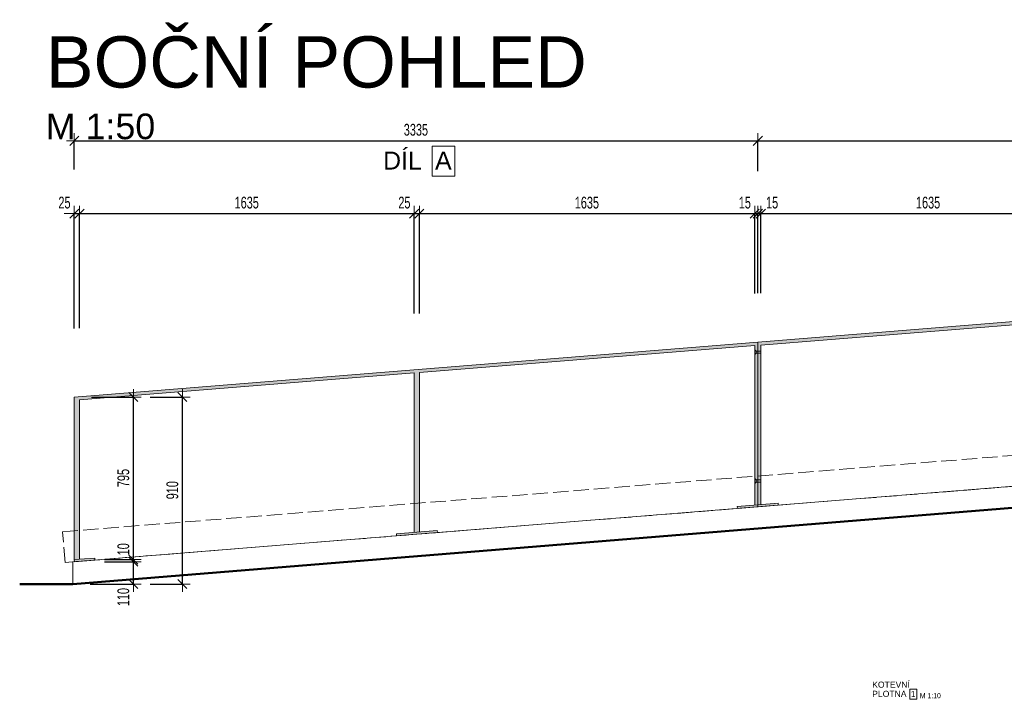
# Model space of a CAD drawing. Header units: millimetres. Extents: x -27650 to 9270, y -105989 to -87594.
# Tile 9 of 15: x -1809 to 2995, y -90907 to -87594. Entities that reach past the tile are written whole.
import ezdxf

# ---------------------------------------------------------------- set-up
doc = ezdxf.new("R2010")
doc.units = ezdxf.units.MM
doc.header["$PDMODE"] = 65
doc.linetypes.add('Carkovana 2x_1', pattern=[100, 75, -25])
doc.linetypes.add('Cerchovana_1', pattern=[125, 75, -25, 0, -25])
doc.layers.add('XR$1$(Z17) - ZÁBRADLÍ OPĚRNÁ ZEĎ - CELEK 1_50_1', color=7, linetype='Continuous', lineweight=25)
doc.layers.add('XR$3$(Z17) - KOTVENÍ 1_5_1', color=7, linetype='Continuous', lineweight=25)
doc.styles.add('ARIAL', font='ARIAL.TTF')
doc.styles.add('ARIALNARROW', font='ARIALN.TTF')
doc.dimstyles.new('DIMSTYLE_2', dxfattribs={"dimtxt": 57.25, "dimasz": 75, "dimexe": 0, "dimexo": 0, "dimgap": 28.625, "dimtad": 2, "dimdec": 0, "dimrnd": 5, "dimzin": 12, "dimdsep": 46, "dimtxsty": 'ARIALNARROW', "dimblk1": 'ALL_ML_STRICH', "dimblk2": 'ALL_ML_STRICH', "dimsah": 1, "dimcen": 0, "dimclrd": 6, "dimclre": 6, "dimclrt": 6, "dimadec": 0, "dimazin": 0, "dimtfac": 1, "dimtdec": 0, "dimtix": 1, "dimtmove": 2, "dimatfit": 3, "dimfxl": 0, "dimtvp": 1.2, "dimtzin": 0, "dimlwd": 0, "dimlwe": 13, "dimarcsym": 0})
doc.dimstyles.new('DIMSTYLE_3', dxfattribs={"dimtxt": 57.25, "dimasz": 75, "dimexe": 0, "dimexo": 0, "dimgap": 28.625, "dimtad": 2, "dimdec": 0, "dimrnd": 5, "dimzin": 12, "dimdsep": 46, "dimtxsty": 'ARIALNARROW', "dimblk1": 'ALL_ML_STRICH', "dimblk2": 'ALL_ML_STRICH', "dimsah": 1, "dimcen": 0, "dimclrd": 6, "dimclre": 6, "dimclrt": 6, "dimadec": 0, "dimazin": 0, "dimtfac": 1, "dimtdec": 0, "dimtix": 1, "dimtmove": 2, "dimatfit": 3, "dimfxl": 0, "dimtzin": 0, "dimlwd": 0, "dimlwe": 13, "dimarcsym": 0})
doc.dimstyles.new('DIMSTYLE_4', dxfattribs={"dimtxt": 57.25, "dimasz": 75, "dimexe": 0, "dimexo": 0, "dimgap": 28.625, "dimtad": 2, "dimdec": 0, "dimrnd": 5, "dimzin": 12, "dimdsep": 46, "dimtxsty": 'ARIALNARROW', "dimblk1": 'ALL_ML_STRICH', "dimblk2": 'ALL_ML_STRICH', "dimsah": 1, "dimcen": 0, "dimclrd": 6, "dimclre": 6, "dimclrt": 6, "dimadec": 0, "dimazin": 0, "dimtfac": 1, "dimtdec": 0, "dimtix": 1, "dimtmove": 2, "dimatfit": 3, "dimfxl": 0, "dimtvp": 1.2, "dimtzin": 0, "dimlwd": 0, "dimlwe": 13, "dimarcsym": 0})
doc.dimstyles.new('DIMSTYLE_5', dxfattribs={"dimtxt": 57.25, "dimasz": 75, "dimexe": 0, "dimexo": 0, "dimgap": 28.625, "dimtad": 2, "dimdec": 0, "dimrnd": 5, "dimzin": 12, "dimdsep": 46, "dimtxsty": 'ARIALNARROW', "dimblk1": 'ALL_ML_STRICH', "dimblk2": 'ALL_ML_STRICH', "dimsah": 1, "dimcen": 0, "dimclrd": 6, "dimclre": 6, "dimclrt": 6, "dimadec": 0, "dimazin": 0, "dimtfac": 1, "dimtdec": 0, "dimtix": 1, "dimtmove": 2, "dimatfit": 3, "dimfxl": 0, "dimtzin": 0, "dimlwd": 0, "dimlwe": 13, "dimarcsym": 0})

# ---------------------------------------------------------------- blocks, each defined once
blk = doc.blocks.new('KOMPLEXNÍ OBJEKT_1')
at = {"layer": 'XR$1$(Z17) - ZÁBRADLÍ OPĚRNÁ ZEĎ - CELEK 1_50_1', "color": 5, "linetype": 'Continuous', "lineweight": 13}
for p, q in [((1791.8, -89959.2), (1692.1, -89967.2)), ((1792.6, -89969.2), (1791.8, -89959.2)), ((1692.1, -89967.2), (1692.9, -89977.2)), ((1692.9, -89977.2), (1792.6, -89969.2))]:
    blk.add_line(p, q, dxfattribs=at)
blk = doc.blocks.new('KOMPLEXNÍ OBJEKT_2')
at = {"layer": 'XR$1$(Z17) - ZÁBRADLÍ OPĚRNÁ ZEĎ - CELEK 1_50_1', "color": 5, "linetype": 'Continuous', "lineweight": 13}
for p, q in [((-1442.4, -90218.6), (-1542.1, -90226.6)), ((-1542.1, -90226.6), (-1541.3, -90236.6)), ((-1541.3, -90236.6), (-1441.6, -90228.6)), ((-1441.6, -90228.6), (-1442.4, -90218.6))]:
    blk.add_line(p, q, dxfattribs=at)
blk = doc.blocks.new('KOMPLEXNÍ OBJEKT_0')
at = {"layer": 'XR$1$(Z17) - ZÁBRADLÍ OPĚRNÁ ZEĎ - CELEK 1_50_1', "color": 5, "linetype": 'Continuous', "lineweight": 13}
for p, q in [((-1542.1, -89433.7), (1791.8, -89166.3)), ((141.1, -89313.8), (1776.8, -89182.6)), ((1776.8, -89182.2), (1776.8, -89960.4)), ((1791.8, -89959.2), (1791.8, -89166.3)), ((-1517.1, -89446.8), (116.1, -89315.8)), ((116.1, -89315.8), (116.1, -90092.6)), ((141.1, -90092.6), (141.1, -89313.8)), ((-1542.1, -90226.6), (-1542.1, -89433.7)), ((-1517.1, -89446.8), (-1517.1, -90224.6)), ((228.3, -90084.6), (28.9, -90100.6)), ((28.9, -90100.6), (29.7, -90110.6)), ((29.7, -90110.6), (229.1, -90094.6)), ((229.1, -90094.6), (228.3, -90084.6))]:
    blk.add_line(p, q, dxfattribs=at)
for name in ['KOMPLEXNÍ OBJEKT_1', 'KOMPLEXNÍ OBJEKT_2']:
    blk.add_blockref(name, (0, 0), dxfattribs=at)
blk = doc.blocks.new('KOMPLEXNÍ OBJEKT_4')
at = {"layer": 'XR$1$(Z17) - ZÁBRADLÍ OPĚRNÁ ZEĎ - CELEK 1_50_1', "color": 5, "linetype": 'Continuous', "lineweight": 13}
for p, q in [((5115.6, -89692.6), (5015.9, -89700.6)), ((5015.9, -89700.6), (5016.7, -89710.5)), ((5016.7, -89710.5), (5116.4, -89702.6)), ((5116.4, -89702.6), (5115.6, -89692.6))]:
    blk.add_line(p, q, dxfattribs=at)
blk = doc.blocks.new('KOMPLEXNÍ OBJEKT_5')
at = {"layer": 'XR$1$(Z17) - ZÁBRADLÍ OPĚRNÁ ZEĎ - CELEK 1_50_1', "color": 5, "linetype": 'Continuous', "lineweight": 13}
for p, q in [((1891.5, -89951.2), (1791.8, -89959.2)), ((1791.8, -89959.2), (1792.6, -89969.1)), ((1792.6, -89969.1), (1892.2, -89961.1)), ((1892.2, -89961.1), (1891.5, -89951.2))]:
    blk.add_line(p, q, dxfattribs=at)
blk = doc.blocks.new('KOMPLEXNÍ OBJEKT_3')
at = {"layer": 'XR$1$(Z17) - ZÁBRADLÍ OPĚRNÁ ZEĎ - CELEK 1_50_1', "color": 5, "linetype": 'Continuous', "lineweight": 13}
for p, q in [((1791.8, -89166.3), (5115.6, -88899.7)), ((5115.6, -89692.6), (5115.6, -88899.7)), ((3464.9, -89047.2), (5100.6, -88915.9)), ((5100.6, -88915.5), (5100.6, -89693.8)), ((1806.8, -89180.2), (3439.9, -89049.2)), ((3439.9, -89049.2), (3439.9, -89826)), ((3464.9, -89826), (3464.9, -89047.2)), ((1791.8, -89959.2), (1791.8, -89166.3)), ((1806.8, -89180.2), (1806.8, -89958)), ((3552.1, -89818), (3352.8, -89834)), ((3552.9, -89827.9), (3552.1, -89818)), ((3352.8, -89834), (3353.6, -89843.9)), ((3353.6, -89843.9), (3552.9, -89827.9))]:
    blk.add_line(p, q, dxfattribs=at)
for name in ['KOMPLEXNÍ OBJEKT_4', 'KOMPLEXNÍ OBJEKT_5']:
    blk.add_blockref(name, (0, 0), dxfattribs=at)
blk = doc.blocks.new('ALL_ML_STRICH')
at = {"color": 0, "linetype": 'ByBlock', "lineweight": -2}
for p, q in [((-1, 0), (0.5, 0)), ((-0.3, -0.3), (0.3, 0.3)), ((0, -0.5), (0, 0.5))]:
    blk.add_line(p, q, dxfattribs=at)
blk = doc.blocks.new('*D13')
at = {"layer": 'DEFPOINTS', "color": 6, "linetype": 'Continuous', "lineweight": 13}
for p in [(-1542.1, -88539.9), (-1542.1, -89433.7), (-1517.1, -89446.8)]:
    blk.add_point(p, dxfattribs=at)
at = {"layer": 'XR$1$(Z17) - ZÁBRADLÍ OPĚRNÁ ZEĎ - CELEK 1_50_1', "color": 6, "linetype": 'Continuous', "lineweight": -2}
for p, q in [((-1542.1, -89100), (-1542.1, -88539.9)), ((-1542.1, -88539.9), (-1517.1, -88539.9)), ((-1517.1, -89098.7), (-1517.1, -88539.9))]:
    blk.add_line(p, q, dxfattribs=at)
at = {"layer": 'XR$1$(Z17) - ZÁBRADLÍ OPĚRNÁ ZEĎ - CELEK 1_50_1', "color": 6, "linetype": 'Continuous', "lineweight": 13, "xscale": 75, "yscale": 75, "zscale": 75}
blk.add_blockref('ALL_ML_STRICH', (-1517.1, -88539.9), dxfattribs=at)
at = {"layer": 'XR$1$(Z17) - ZÁBRADLÍ OPĚRNÁ ZEĎ - CELEK 1_50_1', "color": 6, "linetype": 'Continuous', "lineweight": 13, "xscale": 75, "yscale": 75, "zscale": 75, "rotation": 180}
blk.add_blockref('ALL_ML_STRICH', (-1542.1, -88539.9), dxfattribs=at)
at = {"layer": 'XR$1$(Z17) - ZÁBRADLÍ OPĚRNÁ ZEĎ - CELEK 1_50_1', "color": 6, "linetype": 'Continuous', "lineweight": 13, "insert": (-1590.1, -88486.3), "char_height": 57.25, "width": 92.909, "attachment_point": 5, "style": 'ARIALNARROW'}
blk.add_mtext('\\W0.81;\\A1;{25}', dxfattribs=at)
blk = doc.blocks.new('*D14')
at = {"layer": 'DEFPOINTS', "color": 6, "linetype": 'Continuous', "lineweight": 13}
for p in [(-1517.1, -88539.9), (116.1, -89315.4), (-1517.1, -89446.8)]:
    blk.add_point(p, dxfattribs=at)
at = {"layer": 'XR$1$(Z17) - ZÁBRADLÍ OPĚRNÁ ZEĎ - CELEK 1_50_1', "color": 6, "linetype": 'Continuous', "lineweight": -2}
for p, q in [((-1517.1, -89098.7), (-1517.1, -88539.9)), ((-1517.1, -88539.9), (116.1, -88539.9)), ((116.1, -89027), (116.1, -88539.9))]:
    blk.add_line(p, q, dxfattribs=at)
at = {"layer": 'XR$1$(Z17) - ZÁBRADLÍ OPĚRNÁ ZEĎ - CELEK 1_50_1', "color": 6, "linetype": 'Continuous', "lineweight": 13, "xscale": 75, "yscale": 75, "zscale": 75, "rotation": 180}
blk.add_blockref('ALL_ML_STRICH', (-1517.1, -88539.9), dxfattribs=at)
at = {"layer": 'XR$1$(Z17) - ZÁBRADLÍ OPĚRNÁ ZEĎ - CELEK 1_50_1', "color": 6, "linetype": 'Continuous', "lineweight": 13, "xscale": 75, "yscale": 75, "zscale": 75}
blk.add_blockref('ALL_ML_STRICH', (116.1, -88539.9), dxfattribs=at)
at = {"layer": 'XR$1$(Z17) - ZÁBRADLÍ OPĚRNÁ ZEĎ - CELEK 1_50_1', "color": 6, "linetype": 'Continuous', "lineweight": 13, "insert": (-701.1, -88486.3), "char_height": 57.25, "width": 185.817, "attachment_point": 5, "style": 'ARIALNARROW'}
blk.add_mtext('\\W0.81;\\A1;{1635}', dxfattribs=at)
blk = doc.blocks.new('*D15')
at = {"layer": 'DEFPOINTS', "color": 6, "linetype": 'Continuous', "lineweight": 13}
for p in [(116.1, -88539.9), (116.1, -89315.4), (141.1, -89313.8)]:
    blk.add_point(p, dxfattribs=at)
at = {"layer": 'XR$1$(Z17) - ZÁBRADLÍ OPĚRNÁ ZEĎ - CELEK 1_50_1', "color": 6, "linetype": 'Continuous', "lineweight": -2}
for p, q in [((116.1, -89027), (116.1, -88539.9)), ((116.1, -88539.9), (141.1, -88539.9)), ((141.1, -89025.9), (141.1, -88539.9))]:
    blk.add_line(p, q, dxfattribs=at)
at = {"layer": 'XR$1$(Z17) - ZÁBRADLÍ OPĚRNÁ ZEĎ - CELEK 1_50_1', "color": 6, "linetype": 'Continuous', "lineweight": 13, "xscale": 75, "yscale": 75, "zscale": 75}
blk.add_blockref('ALL_ML_STRICH', (141.1, -88539.9), dxfattribs=at)
at = {"layer": 'XR$1$(Z17) - ZÁBRADLÍ OPĚRNÁ ZEĎ - CELEK 1_50_1', "color": 6, "linetype": 'Continuous', "lineweight": 13, "xscale": 75, "yscale": 75, "zscale": 75, "rotation": 180}
blk.add_blockref('ALL_ML_STRICH', (116.1, -88539.9), dxfattribs=at)
at = {"layer": 'XR$1$(Z17) - ZÁBRADLÍ OPĚRNÁ ZEĎ - CELEK 1_50_1', "color": 6, "linetype": 'Continuous', "lineweight": 13, "insert": (68.1, -88486.3), "char_height": 57.25, "width": 92.909, "attachment_point": 5, "style": 'ARIALNARROW'}
blk.add_mtext('\\W0.81;\\A1;{25}', dxfattribs=at)
blk = doc.blocks.new('*D16')
at = {"layer": 'DEFPOINTS', "color": 6, "linetype": 'Continuous', "lineweight": 13}
for p in [(141.1, -88539.9), (1776.8, -89182.2), (141.1, -89313.8)]:
    blk.add_point(p, dxfattribs=at)
at = {"layer": 'XR$1$(Z17) - ZÁBRADLÍ OPĚRNÁ ZEĎ - CELEK 1_50_1', "color": 6, "linetype": 'Continuous', "lineweight": -2}
for p, q in [((141.1, -89025.9), (141.1, -88539.9)), ((141.1, -88539.9), (1776.8, -88539.9)), ((1776.8, -88929.2), (1776.8, -88539.9))]:
    blk.add_line(p, q, dxfattribs=at)
at = {"layer": 'XR$1$(Z17) - ZÁBRADLÍ OPĚRNÁ ZEĎ - CELEK 1_50_1', "color": 6, "linetype": 'Continuous', "lineweight": 13, "xscale": 75, "yscale": 75, "zscale": 75, "rotation": 180}
blk.add_blockref('ALL_ML_STRICH', (141.1, -88539.9), dxfattribs=at)
at = {"layer": 'XR$1$(Z17) - ZÁBRADLÍ OPĚRNÁ ZEĎ - CELEK 1_50_1', "color": 6, "linetype": 'Continuous', "lineweight": 13, "xscale": 75, "yscale": 75, "zscale": 75}
blk.add_blockref('ALL_ML_STRICH', (1776.8, -88539.9), dxfattribs=at)
at = {"layer": 'XR$1$(Z17) - ZÁBRADLÍ OPĚRNÁ ZEĎ - CELEK 1_50_1', "color": 6, "linetype": 'Continuous', "lineweight": 13, "insert": (958.3, -88486.3), "char_height": 57.25, "width": 185.817, "attachment_point": 5, "style": 'ARIALNARROW'}
blk.add_mtext('\\W0.81;\\A1;{1635}', dxfattribs=at)
blk = doc.blocks.new('*D17')
at = {"layer": 'DEFPOINTS', "color": 6, "linetype": 'Continuous', "lineweight": 13}
for p in [(1776.8, -88539.9), (1776.8, -89182.2), (1791.8, -89166.3)]:
    blk.add_point(p, dxfattribs=at)
at = {"layer": 'XR$1$(Z17) - ZÁBRADLÍ OPĚRNÁ ZEĎ - CELEK 1_50_1', "color": 6, "linetype": 'Continuous', "lineweight": -2}
for p, q in [((1776.8, -88929.2), (1776.8, -88539.9)), ((1776.8, -88539.9), (1791.8, -88539.9)), ((1791.8, -88928.3), (1791.8, -88539.9))]:
    blk.add_line(p, q, dxfattribs=at)
at = {"layer": 'XR$1$(Z17) - ZÁBRADLÍ OPĚRNÁ ZEĎ - CELEK 1_50_1', "color": 6, "linetype": 'Continuous', "lineweight": 13, "xscale": 75, "yscale": 75, "zscale": 75}
blk.add_blockref('ALL_ML_STRICH', (1791.8, -88539.9), dxfattribs=at)
at = {"layer": 'XR$1$(Z17) - ZÁBRADLÍ OPĚRNÁ ZEĎ - CELEK 1_50_1', "color": 6, "linetype": 'Continuous', "lineweight": 13, "xscale": 75, "yscale": 75, "zscale": 75, "rotation": 180}
blk.add_blockref('ALL_ML_STRICH', (1776.8, -88539.9), dxfattribs=at)
at = {"layer": 'XR$1$(Z17) - ZÁBRADLÍ OPĚRNÁ ZEĎ - CELEK 1_50_1', "color": 6, "linetype": 'Continuous', "lineweight": 13, "insert": (1728.8, -88486.3), "char_height": 57.25, "width": 92.909, "attachment_point": 5, "style": 'ARIALNARROW'}
blk.add_mtext('\\W0.81;\\A1;{15}', dxfattribs=at)
blk = doc.blocks.new('*D18')
at = {"layer": 'DEFPOINTS', "color": 6, "linetype": 'Continuous', "lineweight": 13}
for p in [(1791.8, -88539.9), (1791.8, -89166.3), (1806.8, -89180.2)]:
    blk.add_point(p, dxfattribs=at)
at = {"layer": 'XR$1$(Z17) - ZÁBRADLÍ OPĚRNÁ ZEĎ - CELEK 1_50_1', "color": 6, "linetype": 'Continuous', "lineweight": -2}
for p, q in [((1791.8, -88928.3), (1791.8, -88539.9)), ((1791.8, -88539.9), (1806.8, -88539.9)), ((1806.8, -88927.5), (1806.8, -88539.9))]:
    blk.add_line(p, q, dxfattribs=at)
at = {"layer": 'XR$1$(Z17) - ZÁBRADLÍ OPĚRNÁ ZEĎ - CELEK 1_50_1', "color": 6, "linetype": 'Continuous', "lineweight": 13, "xscale": 75, "yscale": 75, "zscale": 75}
blk.add_blockref('ALL_ML_STRICH', (1806.8, -88539.9), dxfattribs=at)
at = {"layer": 'XR$1$(Z17) - ZÁBRADLÍ OPĚRNÁ ZEĎ - CELEK 1_50_1', "color": 6, "linetype": 'Continuous', "lineweight": 13, "xscale": 75, "yscale": 75, "zscale": 75, "rotation": 180}
blk.add_blockref('ALL_ML_STRICH', (1791.8, -88539.9), dxfattribs=at)
at = {"layer": 'XR$1$(Z17) - ZÁBRADLÍ OPĚRNÁ ZEĎ - CELEK 1_50_1', "color": 6, "linetype": 'Continuous', "lineweight": 13, "insert": (1861.8, -88486.3), "char_height": 57.25, "width": 92.909, "attachment_point": 5, "style": 'ARIALNARROW'}
blk.add_mtext('\\W0.81;\\A1;{15}', dxfattribs=at)
blk = doc.blocks.new('*D19')
at = {"layer": 'DEFPOINTS', "color": 6, "linetype": 'Continuous', "lineweight": 13}
for p in [(1806.8, -88539.9), (3439.9, -89049.2), (1806.8, -89180.2)]:
    blk.add_point(p, dxfattribs=at)
at = {"layer": 'XR$1$(Z17) - ZÁBRADLÍ OPĚRNÁ ZEĎ - CELEK 1_50_1', "color": 6, "linetype": 'Continuous', "lineweight": -2}
for p, q in [((1806.8, -88927.5), (1806.8, -88539.9)), ((1806.8, -88539.9), (3439.9, -88539.9)), ((3439.9, -88843.8), (3439.9, -88539.9))]:
    blk.add_line(p, q, dxfattribs=at)
at = {"layer": 'XR$1$(Z17) - ZÁBRADLÍ OPĚRNÁ ZEĎ - CELEK 1_50_1', "color": 6, "linetype": 'Continuous', "lineweight": 13, "xscale": 75, "yscale": 75, "zscale": 75, "rotation": 180}
blk.add_blockref('ALL_ML_STRICH', (1806.8, -88539.9), dxfattribs=at)
at = {"layer": 'XR$1$(Z17) - ZÁBRADLÍ OPĚRNÁ ZEĎ - CELEK 1_50_1', "color": 6, "linetype": 'Continuous', "lineweight": 13, "xscale": 75, "yscale": 75, "zscale": 75}
blk.add_blockref('ALL_ML_STRICH', (3439.9, -88539.9), dxfattribs=at)
at = {"layer": 'XR$1$(Z17) - ZÁBRADLÍ OPĚRNÁ ZEĎ - CELEK 1_50_1', "color": 6, "linetype": 'Continuous', "lineweight": 13, "insert": (2622.7, -88486.3), "char_height": 57.25, "width": 185.817, "attachment_point": 5, "style": 'ARIALNARROW'}
blk.add_mtext('\\W0.81;\\A1;{1635}', dxfattribs=at)
blk = doc.blocks.new('*D28')
at = {"layer": 'DEFPOINTS', "color": 6, "linetype": 'Continuous', "lineweight": 13}
for p in [(-1542.1, -88184.9), (1791.8, -89166.3), (-1542.1, -89433.7)]:
    blk.add_point(p, dxfattribs=at)
at = {"layer": 'XR$1$(Z17) - ZÁBRADLÍ OPĚRNÁ ZEĎ - CELEK 1_50_1', "color": 6, "linetype": 'Continuous', "lineweight": -2}
for p, q in [((-1542.1, -88324.2), (-1542.1, -88184.9)), ((-1542.1, -88184.9), (1791.8, -88184.9)), ((1791.8, -88333), (1791.8, -88184.9))]:
    blk.add_line(p, q, dxfattribs=at)
at = {"layer": 'XR$1$(Z17) - ZÁBRADLÍ OPĚRNÁ ZEĎ - CELEK 1_50_1', "color": 6, "linetype": 'Continuous', "lineweight": 13, "xscale": 75, "yscale": 75, "zscale": 75, "rotation": 180}
blk.add_blockref('ALL_ML_STRICH', (-1542.1, -88184.9), dxfattribs=at)
at = {"layer": 'XR$1$(Z17) - ZÁBRADLÍ OPĚRNÁ ZEĎ - CELEK 1_50_1', "color": 6, "linetype": 'Continuous', "lineweight": 13, "xscale": 75, "yscale": 75, "zscale": 75}
blk.add_blockref('ALL_ML_STRICH', (1791.8, -88184.9), dxfattribs=at)
at = {"layer": 'XR$1$(Z17) - ZÁBRADLÍ OPĚRNÁ ZEĎ - CELEK 1_50_1', "color": 6, "linetype": 'Continuous', "lineweight": 13, "insert": (124.2, -88131.3), "char_height": 57.25, "width": 185.817, "attachment_point": 5, "style": 'ARIALNARROW'}
blk.add_mtext('\\W0.81;\\A1;{3335}', dxfattribs=at)
blk = doc.blocks.new('*D29')
at = {"layer": 'DEFPOINTS', "color": 6, "linetype": 'Continuous', "lineweight": 13}
for p in [(1791.8, -88184.9), (5115.6, -88899.7), (1791.8, -89166.3)]:
    blk.add_point(p, dxfattribs=at)
at = {"layer": 'XR$1$(Z17) - ZÁBRADLÍ OPĚRNÁ ZEĎ - CELEK 1_50_1', "color": 6, "linetype": 'Continuous', "lineweight": -2}
for p, q in [((1791.8, -88333), (1791.8, -88184.9)), ((1791.8, -88184.9), (5115.6, -88184.9)), ((5115.6, -88333), (5115.6, -88184.9))]:
    blk.add_line(p, q, dxfattribs=at)
at = {"layer": 'XR$1$(Z17) - ZÁBRADLÍ OPĚRNÁ ZEĎ - CELEK 1_50_1', "color": 6, "linetype": 'Continuous', "lineweight": 13, "xscale": 75, "yscale": 75, "zscale": 75, "rotation": 180}
blk.add_blockref('ALL_ML_STRICH', (1791.8, -88184.9), dxfattribs=at)
at = {"layer": 'XR$1$(Z17) - ZÁBRADLÍ OPĚRNÁ ZEĎ - CELEK 1_50_1', "color": 6, "linetype": 'Continuous', "lineweight": 13, "xscale": 75, "yscale": 75, "zscale": 75}
blk.add_blockref('ALL_ML_STRICH', (5115.6, -88184.9), dxfattribs=at)
at = {"layer": 'XR$1$(Z17) - ZÁBRADLÍ OPĚRNÁ ZEĎ - CELEK 1_50_1', "color": 6, "linetype": 'Continuous', "lineweight": 13, "insert": (3453.1, -88131.3), "char_height": 57.25, "width": 185.817, "attachment_point": 5, "style": 'ARIALNARROW'}
blk.add_mtext('\\W0.81;\\A1;{3325}', dxfattribs=at)
blk = doc.blocks.new('*D31')
at = {"layer": 'DEFPOINTS', "color": 6, "linetype": 'Continuous', "lineweight": 13}
for p in [(-1541.3, -90236.6), (-1549.7, -90345.4), (-1254.2, -90345.4)]:
    blk.add_point(p, dxfattribs=at)
at = {"layer": 'XR$1$(Z17) - ZÁBRADLÍ OPĚRNÁ ZEĎ - CELEK 1_50_1', "color": 6, "linetype": 'Continuous', "lineweight": -2}
for p, q in [((-1394.2, -90236.6), (-1254.2, -90236.6)), ((-1254.2, -90345.4), (-1254.2, -90236.6)), ((-1464.7, -90345.4), (-1254.2, -90345.4))]:
    blk.add_line(p, q, dxfattribs=at)
at = {"layer": 'XR$1$(Z17) - ZÁBRADLÍ OPĚRNÁ ZEĎ - CELEK 1_50_1', "color": 6, "linetype": 'Continuous', "lineweight": 13, "xscale": 75, "yscale": 75, "zscale": 75}
for p, rotation in [((-1254.2, -90236.6), 90), ((-1254.2, -90345.4), 270)]:
    blk.add_blockref('ALL_ML_STRICH', p, dxfattribs=dict(at, rotation=rotation))
at = {"layer": 'XR$1$(Z17) - ZÁBRADLÍ OPĚRNÁ ZEĎ - CELEK 1_50_1', "color": 6, "linetype": 'Continuous', "lineweight": 13, "insert": (-1302.8, -90409.2), "char_height": 57.25, "width": 139.363, "attachment_point": 5, "rotation": 90, "style": 'ARIALNARROW'}
blk.add_mtext('\\W0.81;\\A1;{110}', dxfattribs=at)
blk = doc.blocks.new('*D32')
at = {"layer": 'DEFPOINTS', "color": 6, "linetype": 'Continuous', "lineweight": 13}
for p in [(-1542.1, -90226.6), (-1541.3, -90236.6), (-1254.2, -90236.6)]:
    blk.add_point(p, dxfattribs=at)
at = {"layer": 'XR$1$(Z17) - ZÁBRADLÍ OPĚRNÁ ZEĎ - CELEK 1_50_1', "color": 6, "linetype": 'Continuous', "lineweight": -2}
for p, q in [((-1394.2, -90226.6), (-1254.2, -90226.6)), ((-1394.2, -90236.6), (-1254.2, -90236.6)), ((-1254.2, -90236.6), (-1254.2, -90226.6))]:
    blk.add_line(p, q, dxfattribs=at)
at = {"layer": 'XR$1$(Z17) - ZÁBRADLÍ OPĚRNÁ ZEĎ - CELEK 1_50_1', "color": 6, "linetype": 'Continuous', "lineweight": 13, "xscale": 75, "yscale": 75, "zscale": 75}
for p, rotation in [((-1254.2, -90236.6), 270), ((-1254.2, -90226.6), 90)]:
    blk.add_blockref('ALL_ML_STRICH', p, dxfattribs=dict(at, rotation=rotation))
at = {"layer": 'XR$1$(Z17) - ZÁBRADLÍ OPĚRNÁ ZEĎ - CELEK 1_50_1', "color": 6, "linetype": 'Continuous', "lineweight": 13, "insert": (-1302.8, -90176.1), "char_height": 57.25, "width": 92.909, "attachment_point": 5, "rotation": 90, "style": 'ARIALNARROW'}
blk.add_mtext('\\W0.81;\\A1;{10}', dxfattribs=at)
blk = doc.blocks.new('*D33')
at = {"layer": 'DEFPOINTS', "color": 6, "linetype": 'Continuous', "lineweight": 13}
for p in [(-1542.1, -89433.7), (-1542.1, -90226.6), (-1254.2, -90226.6)]:
    blk.add_point(p, dxfattribs=at)
at = {"layer": 'XR$1$(Z17) - ZÁBRADLÍ OPĚRNÁ ZEĎ - CELEK 1_50_1', "color": 6, "linetype": 'Continuous', "lineweight": -2}
for p, q in [((-1458.3, -89433.7), (-1254.2, -89433.7)), ((-1254.2, -90226.6), (-1254.2, -89433.7)), ((-1394.2, -90226.6), (-1254.2, -90226.6))]:
    blk.add_line(p, q, dxfattribs=at)
at = {"layer": 'XR$1$(Z17) - ZÁBRADLÍ OPĚRNÁ ZEĎ - CELEK 1_50_1', "color": 6, "linetype": 'Continuous', "lineweight": 13, "xscale": 75, "yscale": 75, "zscale": 75}
for p, rotation in [((-1254.2, -89433.7), 90), ((-1254.2, -90226.6), 270)]:
    blk.add_blockref('ALL_ML_STRICH', p, dxfattribs=dict(at, rotation=rotation))
at = {"layer": 'XR$1$(Z17) - ZÁBRADLÍ OPĚRNÁ ZEĎ - CELEK 1_50_1', "color": 6, "linetype": 'Continuous', "lineweight": 13, "insert": (-1302.8, -89828.7), "char_height": 57.25, "width": 139.363, "attachment_point": 5, "rotation": 90, "style": 'ARIALNARROW'}
blk.add_mtext('\\W0.81;\\A1;{795}', dxfattribs=at)
blk = doc.blocks.new('*D34')
at = {"layer": 'DEFPOINTS', "color": 6, "linetype": 'Continuous', "lineweight": 13}
for p in [(-1542.1, -89433.7), (-1549.7, -90345.4), (-1015.2, -90345.4)]:
    blk.add_point(p, dxfattribs=at)
at = {"layer": 'XR$1$(Z17) - ZÁBRADLÍ OPĚRNÁ ZEĎ - CELEK 1_50_1', "color": 6, "linetype": 'Continuous', "lineweight": -2}
for p, q in [((-1172.5, -89433.7), (-1015.2, -89433.7)), ((-1015.2, -90345.4), (-1015.2, -89433.7)), ((-1172.5, -90345.4), (-1015.2, -90345.4))]:
    blk.add_line(p, q, dxfattribs=at)
at = {"layer": 'XR$1$(Z17) - ZÁBRADLÍ OPĚRNÁ ZEĎ - CELEK 1_50_1', "color": 6, "linetype": 'Continuous', "lineweight": 13, "xscale": 75, "yscale": 75, "zscale": 75}
for p, rotation in [((-1015.2, -89433.7), 90), ((-1015.2, -90345.4), 270)]:
    blk.add_blockref('ALL_ML_STRICH', p, dxfattribs=dict(at, rotation=rotation))
at = {"layer": 'XR$1$(Z17) - ZÁBRADLÍ OPĚRNÁ ZEĎ - CELEK 1_50_1', "color": 6, "linetype": 'Continuous', "lineweight": 13, "insert": (-1063.8, -89888.1), "char_height": 57.25, "width": 139.363, "attachment_point": 5, "rotation": 90, "style": 'ARIALNARROW'}
blk.add_mtext('\\W0.81;\\A1;{910}', dxfattribs=at)

msp = doc.modelspace()

# ---------------------------------------------------------------- hatches: boundary and pattern name
at = {"layer": 'XR$1$(Z17) - ZÁBRADLÍ OPĚRNÁ ZEĎ - CELEK 1_50_1', "linetype": 'Cerchovana_1', "lineweight": 13}
for points in [[(5016.7, -89710.5), (5116.4, -89702.6), (5115.6, -89692.6), (5115.6, -88899.7), (1791.8, -89166.3), (1791.8, -89959.2), (1792.6, -89969.1), (1882.2, -89961.9), (1881.5, -89952), (1806.8, -89958), (1806.8, -89180.2), (3439.9, -89049.2), (3439.9, -89827), (3352.8, -89834), (3353.6, -89843.9), (3552.9, -89827.9), (3552.1, -89818), (3464.9, -89825), (3464.9, -89047.2), (5100.6, -88915.9), (5100.6, -89693.8), (5015.9, -89700.6)], [(1692.9, -89977.2), (1792.6, -89969.2), (1791.8, -89959.2), (1791.8, -89166.3), (-1542.1, -89433.7), (-1542.1, -90226.6), (-1541.3, -90236.6), (-1441.6, -90228.6), (-1442.4, -90218.6), (-1517.1, -90224.6), (-1517.1, -89446.8), (116.1, -89315.8), (116.1, -90093.6), (28.9, -90100.6), (29.7, -90110.6), (229.1, -90094.6), (228.3, -90084.6), (141.1, -90091.6), (141.1, -89313.8), (1776.8, -89182.6), (1776.8, -89960.4), (1692.1, -89967.2)]]:
    msp.add_hatch(color=171, dxfattribs=at).paths.add_polyline_path(points)

# ---------------------------------------------------------------- linework, layer by layer
at = {"layer": 'XR$1$(Z17) - ZÁBRADLÍ OPĚRNÁ ZEĎ - CELEK 1_50_1', "color": 5, "linetype": 'Continuous', "lineweight": 13}
for p, q in [((1776.8, -89203), (1783.8, -89210)), ((1776.8, -89227.1), (1783.8, -89220)), ((1783.8, -89210), (1783.8, -89220)), ((1783.8, -89210), (1791.8, -89210)), ((1783.8, -89220), (1791.8, -89220)), ((1791.8, -89210), (1806.8, -89210)), ((1791.8, -89220), (1806.8, -89220)), ((1776.8, -89831.2), (1783.8, -89838.3)), ((1776.8, -89855.4), (1783.8, -89848.3)), ((1783.8, -89838.3), (1783.8, -89848.3)), ((1783.8, -89838.3), (1791.8, -89838.3)), ((1783.8, -89848.3), (1791.8, -89848.3)), ((1791.8, -89838.3), (1806.8, -89838.3)), ((1791.8, -89848.3), (1806.8, -89848.3))]:
    msp.add_line(p, q, dxfattribs=at)
at = {"layer": 'XR$1$(Z17) - ZÁBRADLÍ OPĚRNÁ ZEĎ - CELEK 1_50_1', "color": 8, "linetype": 'Carkovana 2x_1', "lineweight": 13}
for p, q in [((-1599, -90090.7), (8450.3, -89284.6)), ((8450.3, -89435.1), (-1587, -90240.3)), ((-1587, -90240.3), (-1599, -90090.7))]:
    msp.add_line(p, q, dxfattribs=at)
at = {"layer": 'XR$1$(Z17) - ZÁBRADLÍ OPĚRNÁ ZEĎ - CELEK 1_50_1', "color": 7, "linetype": 'Continuous', "lineweight": 13}
for p, q in [((8450.3, -89435.1), (-1549.7, -90237.3)), ((-1549.7, -90237.3), (-1549.7, -90345.4))]:
    msp.add_line(p, q, dxfattribs=at)
at = {"layer": 'XR$1$(Z17) - ZÁBRADLÍ OPĚRNÁ ZEĎ - CELEK 1_50_1', "color": 7, "linetype": 'Continuous', "lineweight": 50}
for q in [(8450.3, -89535.1), (-1808.6, -90345.4)]:
    msp.add_line((-1549.7, -90345.4), q, dxfattribs=at)
at = {"layer": 'XR$1$(Z17) - ZÁBRADLÍ OPĚRNÁ ZEĎ - CELEK 1_50_1', "color": 7, "linetype": 'Continuous', "lineweight": 13}
msp.add_lwpolyline([(203.2, -88356.8), (313.9, -88356.8), (313.9, -88210.9), (203.2, -88210.9), (203.2, -88356.8)], dxfattribs=at)
at = {"layer": 'XR$3$(Z17) - KOTVENÍ 1_5_1', "color": 7, "linetype": 'Continuous', "lineweight": 13}
msp.add_lwpolyline([(2534.5, -90907.4), (2567.8, -90907.4), (2567.8, -90857.4), (2534.5, -90857.4), (2534.5, -90907.4)], dxfattribs=at)

# ---------------------------------------------------------------- block references
at = {"layer": 'XR$1$(Z17) - ZÁBRADLÍ OPĚRNÁ ZEĎ - CELEK 1_50_1', "color": 5, "linetype": 'Continuous', "lineweight": 13}
for name in ['KOMPLEXNÍ OBJEKT_3', 'KOMPLEXNÍ OBJEKT_0']:
    msp.add_blockref(name, (0, 0), dxfattribs=at)

# ---------------------------------------------------------------- texts
at = {"layer": 'XR$1$(Z17) - ZÁBRADLÍ OPĚRNÁ ZEĎ - CELEK 1_50_1', "color": 7, "linetype": 'Continuous', "lineweight": 13, "insert": (-1681.2, -87675.2), "char_height": 250, "width": 2771.062, "attachment_point": 1, "line_spacing_factor": 0.903614, "style": 'ARIAL'}
msp.add_mtext('\\A1;{\\fArial|i0|b0;\\H250.000000;\\W1.000000;\\C7;BOČNÍ POHLED}\\P{\\fArial|i0|b0;\\H125.000000;\\W1.000000;\\C7;M 1:50}\\P', dxfattribs=at)
at = {"layer": 'XR$1$(Z17) - ZÁBRADLÍ OPĚRNÁ ZEĎ - CELEK 1_50_1', "color": 7, "linetype": 'Continuous', "lineweight": 13, "char_height": 87.5, "attachment_point": 7, "style": 'ARIAL'}
for s, insert, width in [('\\W0.99;DÍL ', (-35.6, -88324.7), 267.677), ('\\W0.99;A', (217.7, -88324.7), 124.674)]:
    msp.add_mtext(s, dxfattribs=dict(at, insert=insert, width=width))
at = {"layer": 'XR$3$(Z17) - KOTVENÍ 1_5_1', "color": 7, "linetype": 'Continuous', "lineweight": 13, "char_height": 30, "attachment_point": 7, "style": 'ARIAL'}
for s, insert, width in [('\\W1.00;KOTEVNÍ', (2350.1, -90851.4), 199.003), ('\\W1.00;PLOTNA ', (2350.1, -90896.4), 194.336), ('\\W0.89;1', (2539.5, -90896.4), 36.722)]:
    msp.add_mtext(s, dxfattribs=dict(at, insert=insert, width=width))
at = {"layer": 'XR$3$(Z17) - KOTVENÍ 1_5_1', "color": 7, "linetype": 'Continuous', "lineweight": 25, "insert": (2582.3, -90902.5), "char_height": 25, "width": 95.323, "attachment_point": 7, "style": 'ARIAL'}
msp.add_mtext('\\W0.77;M 1:10', dxfattribs=at)

# ---------------------------------------------------------------- dimensions: what is measured, and where the dimension line sits
at = {"layer": 'XR$1$(Z17) - ZÁBRADLÍ OPĚRNÁ ZEĎ - CELEK 1_50_1', "color": 6, "linetype": 'Continuous', "lineweight": 13}
for base, p1, p2, dimstyle, picture, middle in [((1791.8, -88184.9), (-1542.1, -88324.2), (1791.8, -88333), 'DIMSTYLE_5', '*D28', (124.2, -88131.3)), ((5115.6, -88184.9), (1791.8, -88333), (5115.6, -88333), 'DIMSTYLE_5', '*D29', (3453.1, -88131.3)), ((-1517.1, -88539.9), (-1542.1, -89100), (-1517.1, -89098.7), 'DIMSTYLE_2', '*D13', (-1590.1, -88486.3)), ((116.1, -88539.9), (-1517.1, -89098.7), (116.1, -89027), 'DIMSTYLE_3', '*D14', (-701.1, -88486.3)), ((141.1, -88539.9), (116.1, -89027), (141.1, -89025.9), 'DIMSTYLE_4', '*D15', (68.1, -88486.3)), ((1776.8, -88539.9), (141.1, -89025.9), (1776.8, -88929.2), 'DIMSTYLE_5', '*D16', (958.3, -88486.3)), ((1791.8, -88539.9), (1776.8, -88929.2), (1791.8, -88928.3), 'DIMSTYLE_4', '*D17', (1728.8, -88486.3)), ((1806.8, -88539.9), (1791.8, -88928.3), (1806.8, -88927.5), 'DIMSTYLE_4', '*D18', (1861.8, -88486.3)), ((3439.9, -88539.9), (1806.8, -88927.5), (3439.9, -88843.8), 'DIMSTYLE_5', '*D19', (2622.7, -88486.3))]:
    dim = msp.add_linear_dim(base=base, p1=p1, p2=p2, dimstyle=dimstyle, override={"dimpost": '<>', "dimclrd": 6, "dimclre": 6, "dimclrt": 6, "dimlwd": 0, "dimlwe": 13}, dxfattribs=at)
    dim.commit()
    dim.dimension.update_dxf_attribs({"geometry": picture, "text_midpoint": middle, "dimtype": 160})
for base, p1, p2, dimstyle, picture, middle in [((-1015.2, -89433.7), (-1172.5, -90345.4), (-1172.5, -89433.7), 'DIMSTYLE_5', '*D34', (-1063.8, -89888.1)), ((-1254.2, -89433.7), (-1394.2, -90226.6), (-1458.3, -89433.7), 'DIMSTYLE_5', '*D33', (-1302.8, -89828.7)), ((-1254.2, -90226.6), (-1394.2, -90236.6), (-1394.2, -90226.6), 'DIMSTYLE_4', '*D32', (-1302.8, -90176.1)), ((-1254.2, -90236.6), (-1464.7, -90345.4), (-1394.2, -90236.6), 'DIMSTYLE_4', '*D31', (-1302.8, -90409.2))]:
    dim = msp.add_linear_dim(base=base, p1=p1, p2=p2, angle=90, dimstyle=dimstyle, override={"dimpost": '<>', "dimclrd": 6, "dimclre": 6, "dimclrt": 6, "dimlwd": 0, "dimlwe": 13}, dxfattribs=at)
    dim.commit()
    dim.dimension.update_dxf_attribs({"geometry": picture, "text_midpoint": middle, "dimtype": 160})

doc.saveas('drawing.dxf')
